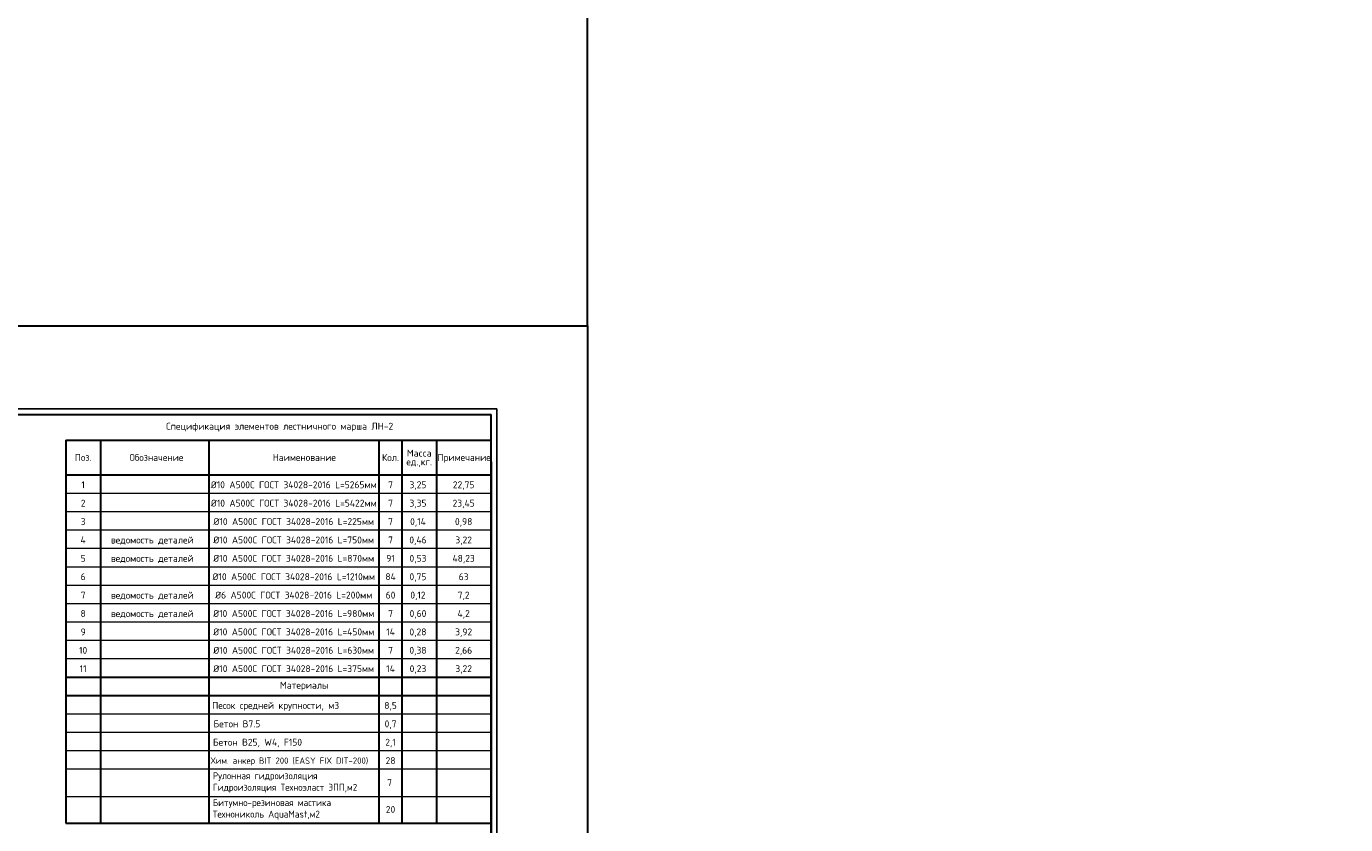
# Model space of a CAD drawing. Header units: millimetres. Extents: x 125896 to 2572636, y -120305 to 130347.
# Tile 216 of 256: x 501364 to 558764, y -92364 to -57642. Entities that reach past the tile are written whole.
import ezdxf
from ezdxf.enums import TextEntityAlignment as Align

# ---------------------------------------------------------------- set-up
doc = ezdxf.new("R2010")
doc.units = ezdxf.units.MM
doc.layers.add('11', color=7, linetype='Continuous')
doc.layers.add('Столовая - обозначения', color=7, linetype='Continuous')
for name, color, linetype, lineweight in [('Размеры', 9, 'Continuous', 15), ('Столовая Двери и окна', 7, 'Continuous', 15), ('ТЕКСТ', 7, 'Continuous', 15)]:
    doc.layers.add(name, color=color, linetype=linetype, lineweight=lineweight)
doc.styles.add('GOST-2.304_Type-B', font='GOST Common.ttf')
doc.styles.get("Standard").update_dxf_attribs({"font": 'isocpeur.ttf'})
doc.styles.add('ГОСТ', font='isocpeur.ttf')

# ---------------------------------------------------------------- blocks, each defined once
blk = doc.blocks.new('Штамп')
at = {"layer": '11'}
for p, q in [((311470, 126228), (252070, 126228)), ((311470, 84178), (311470, 126228))]:
    blk.add_line(p, q, dxfattribs=at)
at = {"layer": '11', "lineweight": 30}
for p in [(254210, 125978), (311220, 84428)]:
    blk.add_line(p, (311220, 125978), dxfattribs=at)

msp = doc.modelspace()

# ---------------------------------------------------------------- linework, layer by layer
at = {"color": 18, "lineweight": 30, "true_color": 0x000000, "transparency": 33554687}
for p, q in [((503082.3, -75643.9), (521582.3, -75643.9)), ((503082.3, -75643.9), (503082.3, -92306.5)), ((504582.3, -75643.9), (504582.3, -92306.5)), ((509302.3, -75643.9), (509302.3, -92306.5)), ((516705.9, -75643.9), (516705.9, -92306.5)), ((517705.9, -75643.9), (517705.9, -92306.5)), ((519205.9, -75643.9), (519205.9, -92306.5)), ((521582.3, -76586.5), (521582.3, -88083.7)), ((503082.3, -77143.9), (521582.3, -77143.9)), ((521582.3, -78086.5), (521582.3, -103350.3)), ((503082.3, -85943.9), (521582.3, -85943.9)), ((503082.3, -86743.9), (521582.3, -86743.9)), ((521582.3, -90208.6), (521582.3, -100403.6)), ((503082.3, -92306.5), (521582.3, -92306.5))]:
    msp.add_line(p, q, dxfattribs=at)
at = {"layer": 'Размеры', "color": 18, "true_color": 0x000000}
for p, q in [((503082.3, -77943.9), (521582.3, -77943.9)), ((503082.3, -78743.9), (521582.3, -78743.9)), ((503082.3, -79543.9), (521582.3, -79543.9)), ((503082.3, -80343.9), (521582.3, -80343.9)), ((503082.3, -81143.9), (521582.3, -81143.9)), ((503082.3, -81943.9), (521582.3, -81943.9)), ((503082.3, -82743.9), (521582.3, -82743.9)), ((503082.3, -83543.9), (521582.3, -83543.9)), ((503082.3, -84343.9), (521582.3, -84343.9)), ((503082.3, -85143.9), (521582.3, -85143.9)), ((503082.3, -87543.9), (521582.3, -87543.9)), ((503082.3, -88343.9), (521582.3, -88343.9)), ((503082.3, -89143.9), (521582.3, -89143.9)), ((503082.3, -89943.9), (521582.3, -89943.9)), ((503082.3, -91141.2), (521582.3, -91141.2))]:
    msp.add_line(p, q, dxfattribs=at)
at = {"layer": 'Столовая Двери и окна', "color": 3, "lineweight": 30}
for points in [[(209562.5, -70673.1), (525770.9, -70673.1), (525770.9, 75920.9), (209562.5, 75920.9)], [(209562.5, -70673.1), (525770.9, -70673.1), (525770.9, -120304.7), (209562.5, -120304.7)]]:
    msp.add_lwpolyline(points, close=True, dxfattribs=at)

# ---------------------------------------------------------------- block references
at = {"layer": 'Столовая - обозначения', "color": 252, "lineweight": 20, "true_color": 0x939598}
msp.add_blockref('Штамп', (210362.6, -200500.5), dxfattribs=at)

# ---------------------------------------------------------------- texts
at = {"insert": (226281.3, -87218.1), "char_height": 250, "attachment_point": 1, "style": 'ГОСТ'}
msp.add_mtext_dynamic_manual_height_columns('\\A1;\\pi9384.38;{\\H1.5152x;\\P\\pi1250;Общие указания\\P\\pi250;}1.^IРабочая документация разработана в соответствии с заданием на проектирование, требованиями действующих технических регламентов, стандартов, сводов правил и других документов, содержащих установленные требования.\\P2.^IРабочая документация выполнена в соответствии со следующими нормативными и техническими документами:\\P-^IСП 20.13330.2016 "Нагрузки и Воздействия";\\P-^IСП 63.13330.2012 "Бетонные и железобетонные конструкции. Основные положения";\\P-^IСП 22.13330.2016 "Основания зданий и сооружений";\\P-^IСП 45.13330.2012 "Земляные сооружения, основания и фундаменты".\\P3.   За относительную отметку 0,000 принята отметка чистого пола первого этажа.\\P4.^IПеречень видов работ, для которых необходимо составлять акты освидетельствования скрытых работ:\\P-^Iармирование конструкций;\\P-^Iосвидетельствование опалубки перед бетонированием;\\P-^Iвыполнение сварочных работ;\\P-^Iотбор контрольных проб бетона;\\P-^Iсоответствие законченных железобетонных конструкций проекту с отображением качества работ;\\P-^Iустройство монолитных конструкций, выполняемых в зимнее время;  \\P\\pi0;  -    устройство гидроизоляции;\\P\\pi250;-^Iуплотнение грунтов и обратную засыпку.\\PЗапрещается выполнение последующих работ при отсутствии актов освидетельствования предшествующих скрытых работ во всех случаях.\\P\\pi0;        5. Проект рассчитан на производство работ в период положительных температур. В случае выполнения работ при отрицательных температурах необходимо выполнять требования СНиП часть 3 по производству работ и ППР.\\P        6. При минимальной температуре воздуха до минус 15°С допускается: выдерживание бетона в конструкции методом термоса, при предварительном разогреве бетонной смеси, форсированный электроразогрев бетона в конструкции с повторным уплотнением.\\P\\pi250;При минимальной температуре воздуха до минус 25°С допускается: обогрев бетона в греющей опалубке с помощью низкотемпературных электронагревателей, электродный сквозной прогрев бетона, электрообогрев с помощью греющего провода.\\P\\pi0;7. При отрицательной температуре воздуха уплотнение грунта обратной засыпки в траншеях должно \\Pосуществляться до достижения коэффициента уплотнения 0,98. \\PВремя уплотнения грунта в зависимости от температуры воздуха: \\P\\pi250;-^Iпри t{\\H0.7x;\\So^ ;}-5, 90-120 минут; при t{\\H0.7x;\\So^ ;\\H1.42857x;-10, 60-90 минут; }при t{\\H0.7x;\\So^ ;\\H1.42857x;-20, 40-60 минут; }при t{\\H0.7x;\\So^ ;\\H1.42857x;-30, 20-30 минут;\\P\\pi0;Работы по выполнению насыпей и обратных засыпок при отрицательных температурах должны производить с учетом следующих требований:\\P\\pi250;-^Iподготовку поверхности (основания) насыпи и обратных засыпок следует выполнять с полным удалением снега, льда, промерзшего слоя слабого и пучинистого грунта на всю его глубину;\\P-^Iотсыпку в насыпь и обратные засыпки грунтов необходимо производить при их природной влажности и в талом состоянии с содержанием комьев мерзлого грунта, не превышающим требований, приведенных в приложении М СП 45.13330.2017. Свод правил. Земляные сооружения, основания и фундаменты., и, как правило, на не промерзшие ранее отсыпанные и уплотненные слои. В отдельных случаях при согласовании с автором проекта допускается грунты отсыпать на непучинистые грунты, промерзшие на глубину не более 15 см;\\P-^Iпри пониженной влажности отсыпанных грунтов для их уплотнения следует применять более тяжелое грунтоуплотняющее оборудование; \\P-^Iработы по отсыпке и уплотнению каждого слоя должны выполнять в течение одной рабочей смены; - при выполнении насыпей из глинистых грунтов при обильном снеговыпадении все работы должны быть прекращены; - перерывы в работах по выполнению насыпей и обратных засыпок допускаются только при условиях, что за время перерыва глубина промерзания ранее уплотненных пучинистых грунтов не превысит 15 см или на время перерыва ранее уплотненные грунты утепляются специальными средствами (например, маловлажным рыхлым грунтом, который в последующем удаляется); - все работы по отсыпке грунтов и их уплотнению выполняют с повышенной интенсивностью.}', width=20474.372, gutter_width=5800, heights=[24436.9], dxfattribs=at)
at = {"layer": 'ТЕКСТ', "lineweight": 25}
for s, height, p in [('Спецификация элементов лестничного марша ЛН-2', 300, (512381.8, -75034.2, -3.4)), ('Поз.', 300, (503832.3, -76393.9)), ('Обозначение', 300, (507021.6, -76393.9)), ('Наименование', 300, (513455.9, -76393.9)), ('Кол.', 300, (517205.9, -76393.9)), ('Macca', 300, (518455.9, -76203.9)), ('Примечание', 300, (520411.1, -76393.9)), ('ед.,кг.', 300, (518455.9, -76583.9)), ('1', 300, (503832.3, -77581.2)), ('%%C10 A500С ГОСТ 34028-2016 L=5265мм', 300, (512995.9, -77581.2)), ('7', 300, (517208.3, -77581.2)), ('3,25', 300, (518401.1, -77581.2)), ('22,75', 300, (520389.2, -77581.2)), ('2', 300, (503832.3, -78381.2)), ('%%C10 A500С ГОСТ 34028-2016 L=5422мм', 300, (512995.9, -78381.2)), ('7', 300, (517208.3, -78381.2)), ('3,35', 300, (518401.1, -78381.2)), ('23,45', 300, (520389.2, -78381.2)), ('3', 300, (503832.3, -79181.2)), ('%%C10 A500С ГОСТ 34028-2016 L=225мм', 300, (512995.9, -79181.2)), ('7', 300, (517208.3, -79181.2)), ('0,14', 300, (518401.1, -79181.2)), ('0,98', 300, (520389.2, -79181.2)), ('4', 300, (503832.3, -79981.2)), ('ведомость деталей', 300, (506844.1, -79985.9)), ('%%C10 A500С ГОСТ 34028-2016 L=750мм', 300, (512995.9, -79981.2)), ('7', 300, (517208.3, -79981.2)), ('0,46', 300, (518401.1, -79981.2)), ('3,22', 300, (520389.2, -79981.2)), ('5', 300, (503832.3, -80781.2)), ('ведомость деталей', 300, (506844.1, -80785.9)), ('%%C10 A500С ГОСТ 34028-2016 L=870мм', 300, (512995.9, -80781.2)), ('91', 300, (517208.3, -80781.2)), ('0,53', 300, (518401.1, -80781.2)), ('48,23', 300, (520389.2, -80781.2)), ('6', 300, (503832.3, -81581.2)), ('%%C10 A500С ГОСТ 34028-2016 L=1210мм', 300, (512995.9, -81581.2)), ('84', 300, (517208.3, -81581.2)), ('0,75', 300, (518401.1, -81581.2)), ('63', 300, (520389.2, -81581.2)), ('7', 300, (503832.3, -82381.2)), ('ведомость деталей', 300, (506844.1, -82385.9)), ('%%C6 A500С ГОСТ 34028-2016 L=200мм', 300, (512995.9, -82381.2)), ('60', 300, (517208.3, -82381.2)), ('0,12', 300, (518401.1, -82381.2)), ('7,2', 300, (520389.2, -82381.2)), ('8', 300, (503832.3, -83181.2)), ('ведомость деталей', 300, (506844.1, -83185.9)), ('%%C10 A500С ГОСТ 34028-2016 L=980мм', 300, (512995.9, -83181.2)), ('7', 300, (517208.3, -83181.2)), ('0,60', 300, (518401.1, -83181.2)), ('4,2', 300, (520389.2, -83181.2)), ('9', 300, (503832.3, -83981.2)), ('%%C10 A500С ГОСТ 34028-2016 L=450мм', 300, (512995.9, -83981.2)), ('14', 300, (517208.3, -83981.2)), ('0,28', 300, (518401.1, -83981.2)), ('3,92', 300, (520389.2, -83981.2)), ('10', 300, (503832.3, -84781.2)), ('%%C10 A500С ГОСТ 34028-2016 L=630мм', 300, (512995.9, -84781.2)), ('7', 300, (517208.3, -84781.2)), ('0,38', 300, (518401.1, -84781.2)), ('2,66', 300, (520389.2, -84781.2)), ('11', 300, (503832.3, -85581.2)), ('%%C10 A500С ГОСТ 34028-2016 L=375мм', 300, (512995.9, -85581.2)), ('14', 300, (517208.3, -85581.2)), ('0,23', 300, (518401.1, -85581.2)), ('3,22', 300, (520389.2, -85581.2)), ('Материалы', 300, (513455.9, -86300.5)), ('Песок средней крупности, м3', 300, (512211.8, -87181.2)), ('8,5', 300, (517208.3, -87181.2)), ('Бетон В7.5', 300, (510523.4, -87981.2)), ('0,7', 300, (517208.3, -87981.2)), ('Бетон В25, W4, F150', 300, (511419.1, -88781.2)), ('2,1', 300, (517208.3, -88781.2)), ('Хим. анкер BIT 200 (EASY FIX DIT-200)', 275, (512810.3, -89581.2)), ('28', 300, (517208.3, -89581.2)), ('7', 300, (517167.2, -90536.3)), ('20', 300, (517208.3, -91703.6))]:
    msp.add_text(s, height=height, dxfattribs=at).set_placement(p, align=Align.MIDDLE_CENTER)
at = {"layer": 'ТЕКСТ', "ltscale": 100, "char_height": 300, "width": 18254.641, "attachment_point": 1, "style": 'GOST-2.304_Type-B'}
for s, insert in [('\\pt7200;Рулонная гидроизоляция \\PГидроизоляция Техноэласт ЭПП,м2', (509473.8, -90090.1)), ('Битумно-резиновая мастика \\PТехнониколь AquaMast,м2', (509473.8, -91257.5))]:
    msp.add_mtext(s, dxfattribs=dict(at, insert=insert))

doc.saveas('drawing.dxf')
